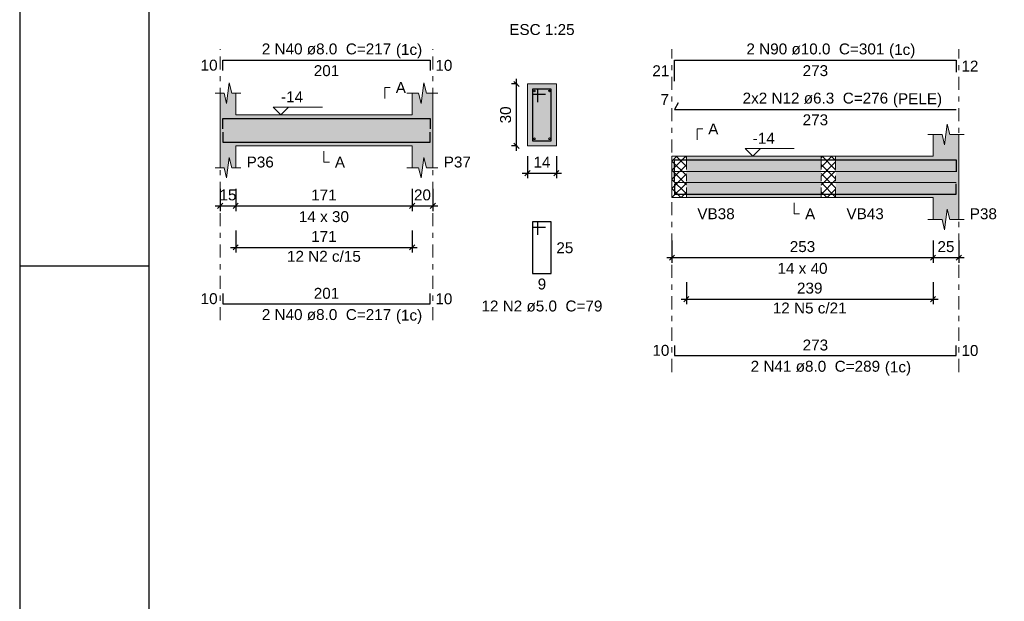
# Model space of a CAD drawing. Header units: millimetres. Extents: x 0 to 119, y 0 to 84.
# Tile 10 of 31: x 0 to 19, y 53 to 64. Entities that reach past the tile are written whole.
import ezdxf

# ---------------------------------------------------------------- set-up
doc = ezdxf.new("R2010")
doc.units = ezdxf.units.MM
doc.header["$MEASUREMENT"] = 0
doc.linetypes.add('DASHDOT', pattern=[2.54, 1.27, -0.635, 0, -0.635])
doc.linetypes.add('NULL', pattern=[0])
doc.layers.get('0').update_dxf_attribs({"lineweight": 18})
for name, color, linetype, lineweight in [('Descrição da armadura', 7, 'Continuous', 0), ('DT-Arm complementar', 5, 'Continuous', 5), ('DT-Barras na forma', 2, 'Continuous', 30), ('DT-Barras no corte', 5, 'Continuous', 5), ('DT-Barras rebatidas', 2, 'Continuous', 30), ('DT-Cotas', 9, 'Continuous', 5), ('DT-Forma', 5, 'Continuous', 5), ('DT-Hachura forma vigas', 254, 'Continuous', 5), ('DT-Hachura intersecção vigas', 9, 'Continuous', 5), ('DT-Hachura seção vigas', 254, 'Continuous', 5), ('DT-Pontilhado', 9, 'DASHDOT', 5), ('DT-Textos', 7, 'Continuous', 5), ('Textos armaduras', 7, 'Continuous', 0)]:
    doc.layers.add(name, color=color, linetype=linetype, lineweight=lineweight)
doc.layers.add('SEDUC_MARF', color=1, linetype='Continuous')
doc.layers.add('SEDUC_MARGG', color=7, linetype='Continuous')
doc.styles.add('Arial', font='txt')
doc.dimstyles.new('UM_25.000000', dxfattribs={"dimtxt": 0.18, "dimasz": 0.1, "dimexe": 0.1, "dimexo": 0.2, "dimgap": 0, "dimtad": 1, "dimtih": 1, "dimtoh": 1, "dimdec": 1, "dimlfac": 25, "dimzin": 0, "dimdsep": 46, "dimtxsty": 'Standard', "dimcen": 0.09, "dimdle": 0.1, "dimadec": 1, "dimazin": 2, "dimtfac": 1, "dimtdec": 4, "dimtofl": 0, "dimtmove": 0, "dimatfit": 3, "dimfxl": 1, "dimtolj": 1, "dimarcsym": 0})
doc.dimstyles.new('UM_50.000000', dxfattribs={"dimtxt": 0.18, "dimasz": 0.1, "dimexe": 0.1, "dimexo": 0.2, "dimgap": 0, "dimtad": 1, "dimtih": 1, "dimtoh": 1, "dimdec": 1, "dimlfac": 50, "dimzin": 0, "dimdsep": 46, "dimtxsty": 'Standard', "dimcen": 0.09, "dimdle": 0.1, "dimadec": 1, "dimazin": 2, "dimtfac": 1, "dimtdec": 4, "dimtofl": 0, "dimtmove": 0, "dimatfit": 3, "dimfxl": 1, "dimtolj": 1, "dimarcsym": 0})

# ---------------------------------------------------------------- blocks, each defined once
blk = doc.blocks.new('_Oblique')
at = {"color": 0, "linetype": 'ByBlock', "lineweight": -2}
blk.add_line((-0.5, -0.5), (0.5, 0.5), dxfattribs=at)
blk = doc.blocks.new('*D99')
at = {"layer": 'Defpoints', "color": 0}
for p in [(3.885853, 61.09142), (4.185853, 61.09142), (4.185853, 60.56192)]:
    blk.add_point(p, dxfattribs=at)
at = {"layer": 'DT-Cotas', "color": 0, "lineweight": -2}
for p, q in [((3.885853, 60.89142), (3.885853, 60.46192)), ((4.185853, 60.89142), (4.185853, 60.46192)), ((3.785853, 60.56192), (4.285853, 60.56192))]:
    blk.add_line(p, q, dxfattribs=at)
at = {"layer": 'DT-Cotas', "color": 0, "lineweight": -2, "xscale": 0.1, "yscale": 0.1, "zscale": 0.1, "rotation": 180}
blk.add_blockref('_Oblique', (3.885853, 60.56192), dxfattribs=at)
at = {"layer": 'DT-Cotas', "color": 0, "lineweight": -2, "xscale": 0.1, "yscale": 0.1, "zscale": 0.1}
blk.add_blockref('_Oblique', (4.185853, 60.56192), dxfattribs=at)
at = {"layer": 'DT-Cotas', "color": 7, "insert": (4.035853, 60.77372), "char_height": 0.2118, "attachment_point": 5, "rotation": 0.0057296, "style": 'Arial'}
blk.add_mtext('\\A1;15', dxfattribs=at)
blk = doc.blocks.new('*D100')
at = {"layer": 'Defpoints', "color": 0}
for p in [(4.185853, 61.09142), (7.605853, 61.09142), (7.605853, 60.56192)]:
    blk.add_point(p, dxfattribs=at)
at = {"layer": 'DT-Cotas', "color": 0, "lineweight": -2}
for p, q in [((4.185853, 60.89142), (4.185853, 60.46192)), ((7.605853, 60.89142), (7.605853, 60.46192)), ((4.085853, 60.56192), (7.705853, 60.56192))]:
    blk.add_line(p, q, dxfattribs=at)
at = {"layer": 'DT-Cotas', "color": 0, "lineweight": -2, "xscale": 0.1, "yscale": 0.1, "zscale": 0.1, "rotation": 180}
blk.add_blockref('_Oblique', (4.185853, 60.56192), dxfattribs=at)
at = {"layer": 'DT-Cotas', "color": 0, "lineweight": -2, "xscale": 0.1, "yscale": 0.1, "zscale": 0.1}
blk.add_blockref('_Oblique', (7.605853, 60.56192), dxfattribs=at)
at = {"layer": 'DT-Cotas', "color": 7, "insert": (5.895853, 60.77372), "char_height": 0.2118, "attachment_point": 5, "rotation": 0.0057296, "style": 'Arial'}
blk.add_mtext('\\A1;171', dxfattribs=at)
blk = doc.blocks.new('*D101')
at = {"layer": 'Defpoints', "color": 0}
for p in [(7.605853, 61.09142), (8.005853, 61.09142), (8.005853, 60.56192)]:
    blk.add_point(p, dxfattribs=at)
at = {"layer": 'DT-Cotas', "color": 0, "lineweight": -2}
for p, q in [((7.605853, 60.89142), (7.605853, 60.46192)), ((8.005853, 60.89142), (8.005853, 60.46192)), ((7.505853, 60.56192), (8.105853, 60.56192))]:
    blk.add_line(p, q, dxfattribs=at)
at = {"layer": 'DT-Cotas', "color": 0, "lineweight": -2, "xscale": 0.1, "yscale": 0.1, "zscale": 0.1, "rotation": 180}
blk.add_blockref('_Oblique', (7.605853, 60.56192), dxfattribs=at)
at = {"layer": 'DT-Cotas', "color": 0, "lineweight": -2, "xscale": 0.1, "yscale": 0.1, "zscale": 0.1}
blk.add_blockref('_Oblique', (8.005853, 60.56192), dxfattribs=at)
at = {"layer": 'DT-Cotas', "color": 7, "insert": (7.805853, 60.77372), "char_height": 0.2118, "attachment_point": 5, "rotation": 0.0057296, "style": 'Arial'}
blk.add_mtext('\\A1;20', dxfattribs=at)
blk = doc.blocks.new('*D102')
at = {"layer": 'Defpoints', "color": 0}
for p in [(9.629181, 62.92682), (9.840981, 62.92682), (9.840981, 61.72682)]:
    blk.add_point(p, dxfattribs=at)
at = {"layer": 'DT-Cotas', "color": 0, "lineweight": -2}
for p, q in [((9.629181, 61.62682), (9.629181, 63.02682)), ((9.640981, 62.92682), (9.529181, 62.92682)), ((9.640981, 61.72682), (9.529181, 61.72682))]:
    blk.add_line(p, q, dxfattribs=at)
at = {"layer": 'DT-Cotas', "color": 0, "lineweight": -2, "xscale": 0.1, "yscale": 0.1, "zscale": 0.1}
for p, rotation in [((9.629181, 62.92682), 90), ((9.629181, 61.72682), 270)]:
    blk.add_blockref('_Oblique', p, dxfattribs=dict(at, rotation=rotation))
at = {"layer": 'DT-Cotas', "color": 7, "insert": (9.417381, 62.32682), "char_height": 0.2118, "attachment_point": 5, "rotation": 90, "style": 'Arial'}
blk.add_mtext('\\A1;30', dxfattribs=at)
blk = doc.blocks.new('*D103')
at = {"layer": 'Defpoints', "color": 0}
for p in [(9.840981, 61.72682), (10.400981, 61.72682), (10.400981, 61.19732)]:
    blk.add_point(p, dxfattribs=at)
at = {"layer": 'DT-Cotas', "color": 0, "lineweight": -2}
for p, q in [((9.840981, 61.52682), (9.840981, 61.09732)), ((10.400981, 61.52682), (10.400981, 61.09732)), ((9.740981, 61.19732), (10.500981, 61.19732))]:
    blk.add_line(p, q, dxfattribs=at)
at = {"layer": 'DT-Cotas', "color": 0, "lineweight": -2, "xscale": 0.1, "yscale": 0.1, "zscale": 0.1, "rotation": 180}
blk.add_blockref('_Oblique', (9.840981, 61.19732), dxfattribs=at)
at = {"layer": 'DT-Cotas', "color": 0, "lineweight": -2, "xscale": 0.1, "yscale": 0.1, "zscale": 0.1}
blk.add_blockref('_Oblique', (10.400981, 61.19732), dxfattribs=at)
at = {"layer": 'DT-Cotas', "color": 7, "insert": (10.120981, 61.40912), "char_height": 0.2118, "attachment_point": 5, "rotation": 0.0057296, "style": 'Arial'}
blk.add_mtext('\\A1;14', dxfattribs=at)
blk = doc.blocks.new('*D104')
at = {"layer": 'Defpoints', "color": 0}
for p in [(4.185853, 60.28658), (7.605853, 60.28658), (7.605853, 59.75708)]:
    blk.add_point(p, dxfattribs=at)
at = {"layer": 'DT-Cotas', "color": 0, "lineweight": -2}
for p, q in [((4.185853, 60.08658), (4.185853, 59.65708)), ((7.605853, 60.08658), (7.605853, 59.65708)), ((4.085853, 59.75708), (7.705853, 59.75708))]:
    blk.add_line(p, q, dxfattribs=at)
at = {"layer": 'DT-Cotas', "color": 0, "lineweight": -2, "xscale": 0.1, "yscale": 0.1, "zscale": 0.1, "rotation": 180}
blk.add_blockref('_Oblique', (4.185853, 59.75708), dxfattribs=at)
at = {"layer": 'DT-Cotas', "color": 0, "lineweight": -2, "xscale": 0.1, "yscale": 0.1, "zscale": 0.1}
blk.add_blockref('_Oblique', (7.605853, 59.75708), dxfattribs=at)
at = {"layer": 'DT-Cotas', "color": 7, "insert": (5.895853, 59.96888), "char_height": 0.2118, "attachment_point": 5, "rotation": 0.0057296, "style": 'Arial'}
blk.add_mtext('\\A1;171', dxfattribs=at)
blk = doc.blocks.new('*D105')
at = {"layer": 'Defpoints', "color": 0}
for p in [(12.640521, 60.08858), (17.700921, 60.08858), (17.700921, 59.55908)]:
    blk.add_point(p, dxfattribs=at)
at = {"layer": 'DT-Cotas', "color": 0, "lineweight": -2}
for p, q in [((12.640521, 59.88858), (12.640521, 59.45908)), ((17.700921, 59.88858), (17.700921, 59.45908)), ((12.540521, 59.55908), (17.800921, 59.55908))]:
    blk.add_line(p, q, dxfattribs=at)
at = {"layer": 'DT-Cotas', "color": 0, "lineweight": -2, "xscale": 0.1, "yscale": 0.1, "zscale": 0.1, "rotation": 180}
blk.add_blockref('_Oblique', (12.640521, 59.55908), dxfattribs=at)
at = {"layer": 'DT-Cotas', "color": 0, "lineweight": -2, "xscale": 0.1, "yscale": 0.1, "zscale": 0.1}
blk.add_blockref('_Oblique', (17.700921, 59.55908), dxfattribs=at)
at = {"layer": 'DT-Cotas', "color": 7, "insert": (15.170721, 59.77088), "char_height": 0.2118, "attachment_point": 5, "rotation": 0.0057296, "style": 'Arial'}
blk.add_mtext('\\A1;253', dxfattribs=at)
blk = doc.blocks.new('*D106')
at = {"layer": 'Defpoints', "color": 0}
for p in [(17.700921, 60.08858), (18.200921, 60.08858), (18.200921, 59.55908)]:
    blk.add_point(p, dxfattribs=at)
at = {"layer": 'DT-Cotas', "color": 0, "lineweight": -2}
for p, q in [((17.700921, 59.88858), (17.700921, 59.45908)), ((18.200921, 59.88858), (18.200921, 59.45908)), ((17.600921, 59.55908), (18.300921, 59.55908))]:
    blk.add_line(p, q, dxfattribs=at)
at = {"layer": 'DT-Cotas', "color": 0, "lineweight": -2, "xscale": 0.1, "yscale": 0.1, "zscale": 0.1, "rotation": 180}
blk.add_blockref('_Oblique', (17.700921, 59.55908), dxfattribs=at)
at = {"layer": 'DT-Cotas', "color": 0, "lineweight": -2, "xscale": 0.1, "yscale": 0.1, "zscale": 0.1}
blk.add_blockref('_Oblique', (18.200921, 59.55908), dxfattribs=at)
at = {"layer": 'DT-Cotas', "color": 7, "insert": (17.950921, 59.77088), "char_height": 0.2118, "attachment_point": 5, "rotation": 0.0057296, "style": 'Arial'}
blk.add_mtext('\\A1;25', dxfattribs=at)
blk = doc.blocks.new('*D109')
at = {"layer": 'Defpoints', "color": 0}
for p in [(12.920521, 59.28374), (17.700921, 59.28374), (17.700921, 58.75424)]:
    blk.add_point(p, dxfattribs=at)
at = {"layer": 'DT-Cotas', "color": 0, "lineweight": -2}
for p, q in [((12.920521, 59.08374), (12.920521, 58.65424)), ((17.700921, 59.08374), (17.700921, 58.65424)), ((12.820521, 58.75424), (17.800921, 58.75424))]:
    blk.add_line(p, q, dxfattribs=at)
at = {"layer": 'DT-Cotas', "color": 0, "lineweight": -2, "xscale": 0.1, "yscale": 0.1, "zscale": 0.1, "rotation": 180}
blk.add_blockref('_Oblique', (12.920521, 58.75424), dxfattribs=at)
at = {"layer": 'DT-Cotas', "color": 0, "lineweight": -2, "xscale": 0.1, "yscale": 0.1, "zscale": 0.1}
blk.add_blockref('_Oblique', (17.700921, 58.75424), dxfattribs=at)
at = {"layer": 'DT-Cotas', "color": 7, "insert": (15.310721, 58.96604), "char_height": 0.2118, "attachment_point": 5, "rotation": 0.0057296, "style": 'Arial'}
blk.add_mtext('\\A1;239', dxfattribs=at)

msp = doc.modelspace()

# ---------------------------------------------------------------- hatches: boundary and pattern name
at = {"layer": 'DT-Hachura forma vigas', "linetype": 'Continuous'}
for points in [[(8.0059, 61.3032), (8.0059, 61.7268), (8.0059, 62.3268), (8.0059, 62.7504), (7.8809, 62.7504), (7.8309, 62.9504), (7.7809, 62.5504), (7.7309, 62.7504), (7.6059, 62.7504), (7.6059, 62.3268), (4.1859, 62.3268), (4.1859, 62.7504), (4.1109, 62.7504), (4.0609, 62.9504), (4.0109, 62.5504), (3.9609, 62.7504), (3.8859, 62.7504), (3.8859, 62.3268), (3.8859, 61.7268), (3.8859, 61.3032), (3.9609, 61.3032), (4.0109, 61.1032), (4.0609, 61.5032), (4.1109, 61.3032), (4.1859, 61.3032), (4.1859, 61.7268), (7.6059, 61.7268), (7.6059, 61.3032), (7.7309, 61.3032), (7.7809, 61.1032), (7.8309, 61.5032), (7.8809, 61.3032), (8.0059, 61.3032)], [(18.2009, 60.3004), (18.2009, 60.724), (18.2009, 61.524), (18.2009, 61.9476), (18.0259, 61.9476), (17.9759, 62.1476), (17.9259, 61.7476), (17.8759, 61.9476), (17.7009, 61.9476), (17.7009, 61.524), (15.8109, 61.524), (15.8109, 60.724), (17.7009, 60.724), (17.7009, 60.3004), (17.8759, 60.3004), (17.9259, 60.1004), (17.9759, 60.5004), (18.0259, 60.3004), (18.2009, 60.3004)], [(12.9205, 60.724), (15.5309, 60.724), (15.5309, 61.524), (12.9205, 61.524), (12.9205, 60.724)]]:
    msp.add_hatch(color=254, dxfattribs=at).paths.add_polyline_path(points)
at = {"layer": 'DT-Hachura intersecção vigas', "linetype": 'Continuous'}
h = msp.add_hatch(dxfattribs=at)
h.set_pattern_fill('ANSI37', color=9, style=0)
h.paths.add_polyline_path([(12.6405, 60.724), (12.9205, 60.724), (12.9205, 61.524), (12.6405, 61.524), (12.6405, 60.724)])
h = msp.add_hatch(dxfattribs=at)
h.set_pattern_fill('ANSI37', color=9, style=0)
h.paths.add_polyline_path([(15.5309, 60.724), (15.8109, 60.724), (15.8109, 61.524), (15.5309, 61.524), (15.5309, 60.724)])
at = {"layer": 'DT-Hachura seção vigas', "linetype": 'Continuous'}
msp.add_hatch(color=254, dxfattribs=at).paths.add_polyline_path([(9.841, 61.7268), (9.841, 61.7268), (10.401, 61.7268), (10.401, 62.9268), (9.841, 62.9268), (9.841, 61.7268)])

# ---------------------------------------------------------------- linework, layer by layer
at = {"layer": 'DT-Arm complementar'}
for p, q in [((12.6905, 61.2293), (18.1509, 61.2293)), ((12.6905, 61.0146), (18.1509, 61.0146))]:
    msp.add_line(p, q, dxfattribs=at)
at = {"layer": 'DT-Barras na forma'}
for p, q in [((10.041, 62.8268), (9.941, 62.8268)), ((9.941, 62.8268), (9.941, 61.8268)), ((10.301, 62.8268), (9.941, 62.8268)), ((9.941, 62.8268), (9.941, 62.7268)), ((10.041, 62.5768), (10.041, 62.8268)), ((10.301, 61.8268), (10.301, 62.8268)), ((9.941, 62.7268), (10.191, 62.7268)), ((9.941, 61.8268), (10.301, 61.8268))]:
    msp.add_line(p, q, dxfattribs=at)
for points in [[(3.9359, 62.0588), (3.9359, 62.2588), (7.9559, 62.2588), (7.9559, 62.0588)], [(3.9359, 61.9948), (3.9359, 61.7948), (7.9559, 61.7948), (7.9559, 61.9948)], [(12.6905, 61.0438), (12.6905, 61.454), (18.1509, 61.454), (18.1509, 61.224)], [(12.6905, 60.992), (12.6905, 60.792), (18.1509, 60.792), (18.1509, 60.992)]]:
    msp.add_lwpolyline(points, dxfattribs=at)
at = {"layer": 'DT-Barras no corte'}
for centre in [(9.977, 62.7908), (10.265, 62.7908), (9.977, 61.8628), (10.265, 61.8628)]:
    msp.add_circle(centre, 0.016, dxfattribs=at)
at = {"layer": 'DT-Barras rebatidas'}
for points in [[(3.9359, 63.1884), (3.9359, 63.3884), (7.9559, 63.3884), (7.9559, 63.1884)], [(12.6905, 62.9782), (12.6905, 63.3884), (18.1509, 63.3884), (18.1509, 63.1584)], [(12.763, 62.5602), (12.6905, 62.4347), (18.1509, 62.4347)], [(10.041, 60.0001), (10.041, 60.2501), (9.941, 60.2501), (9.941, 59.2501), (10.301, 59.2501), (10.301, 60.2501), (9.941, 60.2501), (9.941, 60.1501), (10.191, 60.1501)], [(3.9359, 58.8602), (3.9359, 58.6602), (7.9559, 58.6602), (7.9559, 58.8602)], [(12.6905, 57.8573), (12.6905, 57.6573), (18.1509, 57.6573), (18.1509, 57.8573)]]:
    msp.add_lwpolyline(points, dxfattribs=at)
at = {"layer": 'DT-Forma'}
for p, q in [((4.0109, 62.5504), (4.0609, 62.9504)), ((4.0609, 62.9504), (4.1109, 62.7504)), ((7.7809, 62.5504), (7.8309, 62.9504)), ((7.8309, 62.9504), (7.8809, 62.7504)), ((10.401, 62.9268), (9.841, 62.9268)), ((9.841, 62.9268), (9.841, 61.7268)), ((10.401, 61.7268), (10.401, 62.9268)), ((3.7859, 62.7504), (3.9609, 62.7504)), ((3.8859, 62.3268), (3.8859, 62.7504)), ((3.9609, 62.7504), (4.0109, 62.5504)), ((4.1109, 62.7504), (4.2859, 62.7504)), ((4.1859, 62.7504), (4.1859, 62.3268)), ((7.5059, 62.7504), (7.7309, 62.7504)), ((7.6059, 62.3268), (7.6059, 62.7504)), ((7.7309, 62.7504), (7.7809, 62.5504)), ((7.8809, 62.7504), (8.1059, 62.7504)), ((8.0059, 62.7504), (8.0059, 62.3268)), ((4.1859, 62.3268), (7.6059, 62.3268)), ((17.9259, 61.7476), (17.9759, 62.1476)), ((17.9759, 62.1476), (18.0259, 61.9476)), ((17.6009, 61.9476), (17.8759, 61.9476)), ((17.7009, 61.524), (17.7009, 61.9476)), ((17.8759, 61.9476), (17.9259, 61.7476)), ((18.0259, 61.9476), (18.3009, 61.9476)), ((18.2009, 61.9476), (18.2009, 61.524)), ((3.8859, 61.7268), (3.8859, 61.3032)), ((4.1859, 61.3032), (4.1859, 61.7268)), ((4.1859, 61.7268), (7.6059, 61.7268)), ((7.6059, 61.7268), (7.6059, 61.3032)), ((8.0059, 61.3032), (8.0059, 61.7268)), ((9.841, 61.7268), (10.401, 61.7268)), ((4.0109, 61.1032), (4.0609, 61.5032)), ((4.0609, 61.5032), (4.1109, 61.3032)), ((7.7809, 61.1032), (7.8309, 61.5032)), ((7.8309, 61.5032), (7.8809, 61.3032)), ((12.6405, 61.524), (12.9205, 61.524)), ((12.9205, 61.524), (15.5309, 61.524)), ((15.5309, 61.524), (15.8109, 61.524)), ((15.8109, 61.524), (17.7009, 61.524)), ((3.7859, 61.3032), (3.9609, 61.3032)), ((3.9609, 61.3032), (4.0109, 61.1032)), ((4.1109, 61.3032), (4.2859, 61.3032)), ((7.5059, 61.3032), (7.7309, 61.3032)), ((7.7309, 61.3032), (7.7809, 61.1032)), ((7.8809, 61.3032), (8.1059, 61.3032)), ((12.6405, 60.724), (12.9205, 60.724)), ((12.9205, 60.724), (15.5309, 60.724)), ((15.5309, 60.724), (15.8109, 60.724)), ((15.8109, 60.724), (17.7009, 60.724)), ((17.7009, 60.724), (17.7009, 60.3004)), ((18.2009, 60.3004), (18.2009, 60.724)), ((17.9259, 60.1004), (17.9759, 60.5004)), ((17.9759, 60.5004), (18.0259, 60.3004)), ((17.6009, 60.3004), (17.8759, 60.3004)), ((17.8759, 60.3004), (17.9259, 60.1004)), ((18.0259, 60.3004), (18.3009, 60.3004))]:
    msp.add_line(p, q, dxfattribs=at)
at = {"layer": 'DT-Forma', "linetype": 'Continuous'}
for p, q in [((3.8859, 61.7268), (3.8859, 62.3268)), ((8.0059, 62.3268), (8.0059, 61.7268)), ((12.6405, 60.724), (12.6405, 61.524)), ((18.2009, 61.524), (18.2009, 60.724))]:
    msp.add_line(p, q, dxfattribs=at)
at = {"layer": 'DT-Pontilhado', "ltscale": 0.2}
for p, q in [((3.8859, 58.3425), (3.8859, 63.6002)), ((8.0059, 58.3425), (8.0059, 63.6002)), ((12.6405, 57.3396), (12.6405, 63.6002)), ((18.2009, 57.3396), (18.2009, 63.6002)), ((12.9205, 61.524), (12.9205, 60.724)), ((15.5309, 61.524), (15.5309, 60.724)), ((15.8109, 61.524), (15.8109, 60.724))]:
    msp.add_line(p, q, dxfattribs=at)
at = {"layer": 'DT-Textos'}
for points in [[(7.0764, 62.6445), (7.0764, 62.8563), (7.1823, 62.8563)], [(5.2119, 62.4751), (5.0636, 62.3268), (4.9153, 62.4751), (5.8684, 62.4751)], [(13.1323, 61.8417), (13.1323, 62.0535), (13.2382, 62.0535)], [(14.3546, 61.6722), (14.2064, 61.524), (14.0581, 61.6722), (15.0112, 61.6722)], [(5.8959, 61.6209), (5.8959, 61.4091), (6.0018, 61.4091)], [(15.0088, 60.6181), (15.0088, 60.4063), (15.1147, 60.4063)]]:
    msp.add_lwpolyline(points, dxfattribs=at)
at = {"layer": 'SEDUC_MARF'}
msp.add_line((0, 59.4), (2.5, 59.4), dxfattribs=at)
msp.add_lwpolyline([(118.9, 84.1), (0, 84.1), (0, 0), (118.9, 0)], close=True, dxfattribs=at)
at = {"layer": 'SEDUC_MARGG'}
msp.add_lwpolyline([(2.5, 1), (117.9, 1), (117.9, 83.1), (2.5, 83.1), (2.5, 1)], dxfattribs=at)

# ---------------------------------------------------------------- texts
at = {"layer": 'Descrição da armadura', "linetype": 'NULL', "char_height": 0.2118, "attachment_point": 8, "line_spacing_factor": 0.9, "style": 'Arial'}
for s, insert, width in [('2 N40 ø8.0  C=217', (5.946, 63.4947), 4.916973), ('2 N90 ø10.0  C=301', (15.4207, 63.4947), 5.239541), ('2x2 N12 ø6.3  C=276', (15.4207, 62.5407), 5.529541), ('12 N2 c/15', (5.8959, 59.4754), 2.805127), ('12 N2 ø5.0  C=79', (10.121, 58.5087), 4.594404), ('2 N40 ø8.0  C=217', (5.946, 58.3427), 4.916973), ('12 N5 c/21', (15.3107, 58.4725), 2.805127), ('2 N41 ø8.0  C=289', (15.4207, 57.3397), 4.916973)]:
    msp.add_mtext(s, dxfattribs=dict(at, insert=insert, width=width))
at = {"layer": 'DT-Textos', "linetype": 'NULL', "char_height": 0.2118, "line_spacing_factor": 0.798, "style": 'Arial'}
for s, insert, width, attachment_point in [('ESC 1:25', (10.121, 63.8737), 2.482559, 8), ('(1c)', (7.291, 63.4248), 0.998857, 7), ('(1c)', (16.8487, 63.4248), 0.998857, 7), ('A', (7.288, 62.7507), 0.386855, 7), ('-14', (5.064, 62.5707), 0.838281, 7), ('(PELE)', (16.9227, 62.4708), 1.869424, 7), ('A', (13.3437, 61.9477), 0.386855, 7), ('-14', (14.2067, 61.7677), 0.838281, 7), ('P36', (4.398, 61.3037), 1.031992, 7), ('A', (6.108, 61.3037), 0.386855, 7), ('P37', (8.218, 61.3037), 1.031992, 7), ('14 x 30', (5.896, 60.2447), 1.902559, 8), ('VB38', (13.1327, 60.3007), 1.418848, 7), ('A', (15.2207, 60.3007), 0.386855, 7), ('VB43', (16.0227, 60.3007), 1.418848, 7), ('P38', (18.4127, 60.3007), 1.031992, 7), ('14 x 40', (15.1707, 59.2417), 1.902559, 8), ('(1c)', (7.291, 58.2728), 0.998857, 7), ('(1c)', (16.7667, 57.2698), 0.998857, 7)]:
    msp.add_mtext(s, dxfattribs=dict(at, insert=insert, width=width, attachment_point=attachment_point))
at = {"layer": 'Textos armaduras', "linetype": 'NULL', "char_height": 0.2118, "line_spacing_factor": 0.9, "style": 'Arial'}
for s, insert, width, attachment_point in [('10', (3.8359, 63.1825), 1.045137, 9), ('10', (8.0559, 63.3943), 1.045137, 1), ('21', (12.5905, 63.0774), 1.045137, 9), ('12', (18.2509, 63.3793), 1.045137, 1), ('201', (5.9459, 63.2911), 1.367705, 2), ('273', (15.4207, 63.2911), 1.367705, 2), ('7', (12.5839, 62.5206), 0.722568, 9), ('273', (15.4207, 62.3374), 1.367705, 2), ('25', (10.401, 59.856), 1.045137, 1), ('9', (10.121, 59.1528), 0.722568, 2), ('201', (5.9459, 58.7575), 1.367705, 8), ('10', (3.8359, 58.6543), 1.045137, 9), ('10', (8.0559, 58.8661), 1.045137, 1), ('273', (15.4207, 57.7546), 1.367705, 8), ('10', (12.5905, 57.6514), 1.045137, 9), ('10', (18.2509, 57.8632), 1.045137, 1)]:
    msp.add_mtext(s, dxfattribs=dict(at, insert=insert, width=width, attachment_point=attachment_point))

# ---------------------------------------------------------------- dimensions: what is measured, and where the dimension line sits
at = {"layer": 'DT-Cotas'}
dim = msp.add_linear_dim(base=(9.6292, 62.9268), p1=(9.841, 61.7268), p2=(9.841, 62.9268), angle=90, dimstyle='UM_25.000000', override={"dimtxt": 0.2118, "dimasz": 0.1, "dimexe": 0.1, "dimexo": 0.2, "dimtad": 1, "dimtih": 0, "dimtoh": 0, "dimdec": 1, "dimlfac": 25, "dimzin": 8, "dimtxsty": 'Arial', "dimblk": 'Oblique', "dimblk1": 'Oblique', "dimblk2": 'Oblique', "dimsah": 1, "dimdle": 0.1, "dimse1": 0, "dimse2": 0, "dimclrt": 7, "dimadec": 1, "dimazin": 3, "dimtmove": 2, "dimldrblk": 'Oblique'}, dxfattribs=at)
dim.commit()
dim.dimension.update_dxf_attribs({"geometry": '*D102', "text_midpoint": (9.4174, 62.3268), "dimtype": 160, "text_rotation": 90})
for base, p1, p2, dimstyle, override, picture, middle in [((10.401, 61.1973), (9.841, 61.7268), (10.401, 61.7268), 'UM_25.000000', {"dimtxt": 0.2118, "dimasz": 0.1, "dimexe": 0.1, "dimexo": 0.2, "dimtad": 1, "dimtih": 0, "dimtoh": 0, "dimdec": 1, "dimlfac": 25, "dimzin": 8, "dimtxsty": 'Arial', "dimblk": 'Oblique', "dimblk1": 'Oblique', "dimblk2": 'Oblique', "dimsah": 1, "dimdle": 0.1, "dimse1": 0, "dimse2": 0, "dimclrt": 7, "dimadec": 1, "dimazin": 3, "dimtmove": 2, "dimldrblk": 'Oblique'}, '*D103', (10.121, 61.4091)), ((4.1859, 60.5619), (3.8859, 61.0914), (4.1859, 61.0914), 'UM_50.000000', {"dimtxt": 0.2118, "dimasz": 0.1, "dimexe": 0.1, "dimexo": 0.2, "dimtad": 1, "dimtih": 0, "dimtoh": 0, "dimdec": 1, "dimlfac": 50, "dimzin": 8, "dimtxsty": 'Arial', "dimblk": 'Oblique', "dimblk1": 'Oblique', "dimblk2": 'Oblique', "dimsah": 1, "dimdle": 0.1, "dimse1": 0, "dimse2": 0, "dimclrt": 7, "dimadec": 1, "dimazin": 3, "dimtmove": 2, "dimldrblk": 'Oblique'}, '*D99', (4.0359, 60.7737)), ((7.6059, 60.5619), (4.1859, 61.0914), (7.6059, 61.0914), 'UM_50.000000', {"dimtxt": 0.2118, "dimasz": 0.1, "dimexe": 0.1, "dimexo": 0.2, "dimtad": 1, "dimtih": 0, "dimtoh": 0, "dimdec": 1, "dimlfac": 50, "dimzin": 8, "dimtxsty": 'Arial', "dimblk": 'Oblique', "dimblk1": 'Oblique', "dimblk2": 'Oblique', "dimsah": 1, "dimdle": 0.1, "dimse1": 0, "dimse2": 0, "dimclrt": 7, "dimadec": 1, "dimazin": 3, "dimtmove": 2, "dimldrblk": 'Oblique'}, '*D100', (5.8959, 60.7737)), ((8.0059, 60.5619), (7.6059, 61.0914), (8.0059, 61.0914), 'UM_50.000000', {"dimtxt": 0.2118, "dimasz": 0.1, "dimexe": 0.1, "dimexo": 0.2, "dimtad": 1, "dimtih": 0, "dimtoh": 0, "dimdec": 1, "dimlfac": 50, "dimzin": 8, "dimtxsty": 'Arial', "dimblk": 'Oblique', "dimblk1": 'Oblique', "dimblk2": 'Oblique', "dimsah": 1, "dimdle": 0.1, "dimse1": 0, "dimse2": 0, "dimclrt": 7, "dimadec": 1, "dimazin": 3, "dimtmove": 2, "dimldrblk": 'Oblique'}, '*D101', (7.8059, 60.7737)), ((7.6059, 59.7571), (4.1859, 60.2866), (7.6059, 60.2866), 'UM_50.000000', {"dimtxt": 0.2118, "dimasz": 0.1, "dimexe": 0.1, "dimexo": 0.2, "dimtad": 1, "dimtih": 0, "dimtoh": 0, "dimdec": 1, "dimlfac": 50, "dimzin": 8, "dimtxsty": 'Arial', "dimblk": 'Oblique', "dimblk1": 'Oblique', "dimblk2": 'Oblique', "dimsah": 1, "dimdle": 0.1, "dimse1": 0, "dimse2": 0, "dimclrt": 7, "dimadec": 1, "dimazin": 3, "dimtmove": 2, "dimldrblk": 'Oblique'}, '*D104', (5.8959, 59.9689)), ((17.7009, 59.5591), (12.6405, 60.0886), (17.7009, 60.0886), 'UM_50.000000', {"dimtxt": 0.2118, "dimasz": 0.1, "dimexe": 0.1, "dimexo": 0.2, "dimtad": 1, "dimtih": 0, "dimtoh": 0, "dimdec": 1, "dimlfac": 50, "dimzin": 8, "dimtxsty": 'Arial', "dimblk": 'Oblique', "dimblk1": 'Oblique', "dimblk2": 'Oblique', "dimsah": 1, "dimdle": 0.1, "dimse1": 0, "dimse2": 0, "dimclrt": 7, "dimadec": 1, "dimazin": 3, "dimtmove": 2, "dimldrblk": 'Oblique'}, '*D105', (15.1707, 59.7709)), ((18.2009, 59.5591), (17.7009, 60.0886), (18.2009, 60.0886), 'UM_50.000000', {"dimtxt": 0.2118, "dimasz": 0.1, "dimexe": 0.1, "dimexo": 0.2, "dimtad": 1, "dimtih": 0, "dimtoh": 0, "dimdec": 1, "dimlfac": 50, "dimzin": 8, "dimtxsty": 'Arial', "dimblk": 'Oblique', "dimblk1": 'Oblique', "dimblk2": 'Oblique', "dimsah": 1, "dimdle": 0.1, "dimse1": 0, "dimse2": 0, "dimclrt": 7, "dimadec": 1, "dimazin": 3, "dimtmove": 2, "dimldrblk": 'Oblique'}, '*D106', (17.9509, 59.7709)), ((17.7009, 58.7542), (12.9205, 59.2837), (17.7009, 59.2837), 'UM_50.000000', {"dimtxt": 0.2118, "dimasz": 0.1, "dimexe": 0.1, "dimexo": 0.2, "dimtad": 1, "dimtih": 0, "dimtoh": 0, "dimdec": 1, "dimlfac": 50, "dimzin": 8, "dimtxsty": 'Arial', "dimblk": 'Oblique', "dimblk1": 'Oblique', "dimblk2": 'Oblique', "dimsah": 1, "dimdle": 0.1, "dimse1": 0, "dimse2": 0, "dimclrt": 7, "dimadec": 1, "dimazin": 3, "dimtmove": 2, "dimldrblk": 'Oblique'}, '*D109', (15.3107, 58.966))]:
    dim = msp.add_linear_dim(base=base, p1=p1, p2=p2, dimstyle=dimstyle, override=override, dxfattribs=at)
    dim.commit()
    dim.dimension.update_dxf_attribs({"geometry": picture, "text_midpoint": middle, "dimtype": 160, "text_rotation": 0.00573})

doc.saveas('drawing.dxf')
